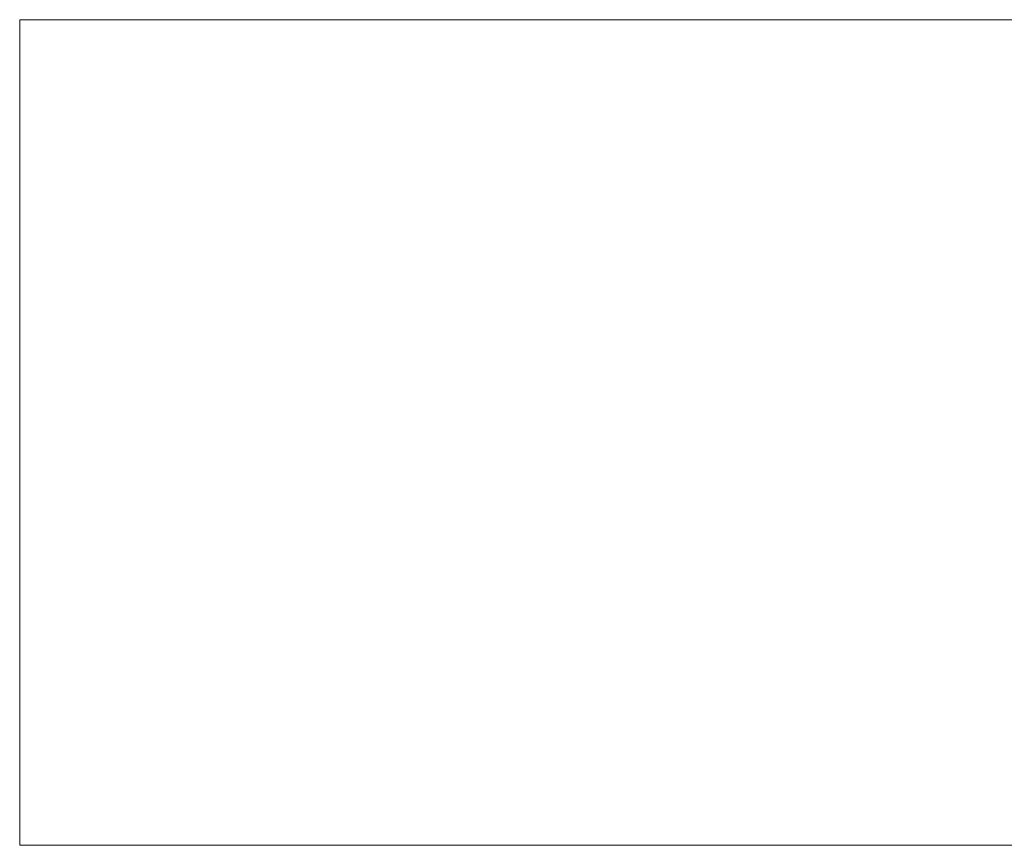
# Model space of a CAD drawing. Header units: millimetres. Extents: x -276 to 275, y -103 to 102.
# Tile 1 of 256: x -276 to -31, y -103 to 102. Entities that reach past the tile are written whole.
import ezdxf

# ---------------------------------------------------------------- set-up
doc = ezdxf.new("R2010")
doc.units = ezdxf.units.MM
doc.layers.add('A-GENM', color=13, linetype='Continuous')

msp = doc.modelspace()

# ---------------------------------------------------------------- meshes
at = {"layer": 'A-GENM', "lineweight": 9}
mesh = msp.add_polyface(dxfattribs=at)
corners = [(-275.9, 102.09), (-275.9, -103.3), (275.03, -103.3), (275.03, 102.09)]
mesh.append_faces([[corners[k] for k in face] for face in [(0, 1, 2, 3)]])
mesh = msp.add_polyface(dxfattribs=at)
corners = [(275.03, -103.3, -118.52), (-275.9, -103.3, -118.52), (-275.9, 102.09, -118.52), (275.03, 102.09, -118.52)]
mesh.append_faces([[corners[k] for k in face] for face in [(0, 1, 2, 3)]])
mesh = msp.add_polyface(dxfattribs=at)
corners = [(275.03, 102.09), (275.03, 102.09, -118.52), (-275.9, 102.09, -118.52), (-275.9, 102.09)]
mesh.append_faces([[corners[k] for k in face] for face in [(0, 1, 2, 3)]])
mesh = msp.add_polyface(dxfattribs=at)
corners = [(-275.9, 102.09), (-275.9, 102.09, -118.52), (-275.9, -103.3, -118.52), (-275.9, -103.3)]
mesh.append_faces([[corners[k] for k in face] for face in [(0, 1, 2, 3)]])
mesh = msp.add_polyface(dxfattribs=at)
corners = [(-275.9, -103.3), (-275.9, -103.3, -118.52), (275.03, -103.3, -118.52), (275.03, -103.3)]
mesh.append_faces([[corners[k] for k in face] for face in [(0, 1, 2, 3)]])

doc.saveas('drawing.dxf')
